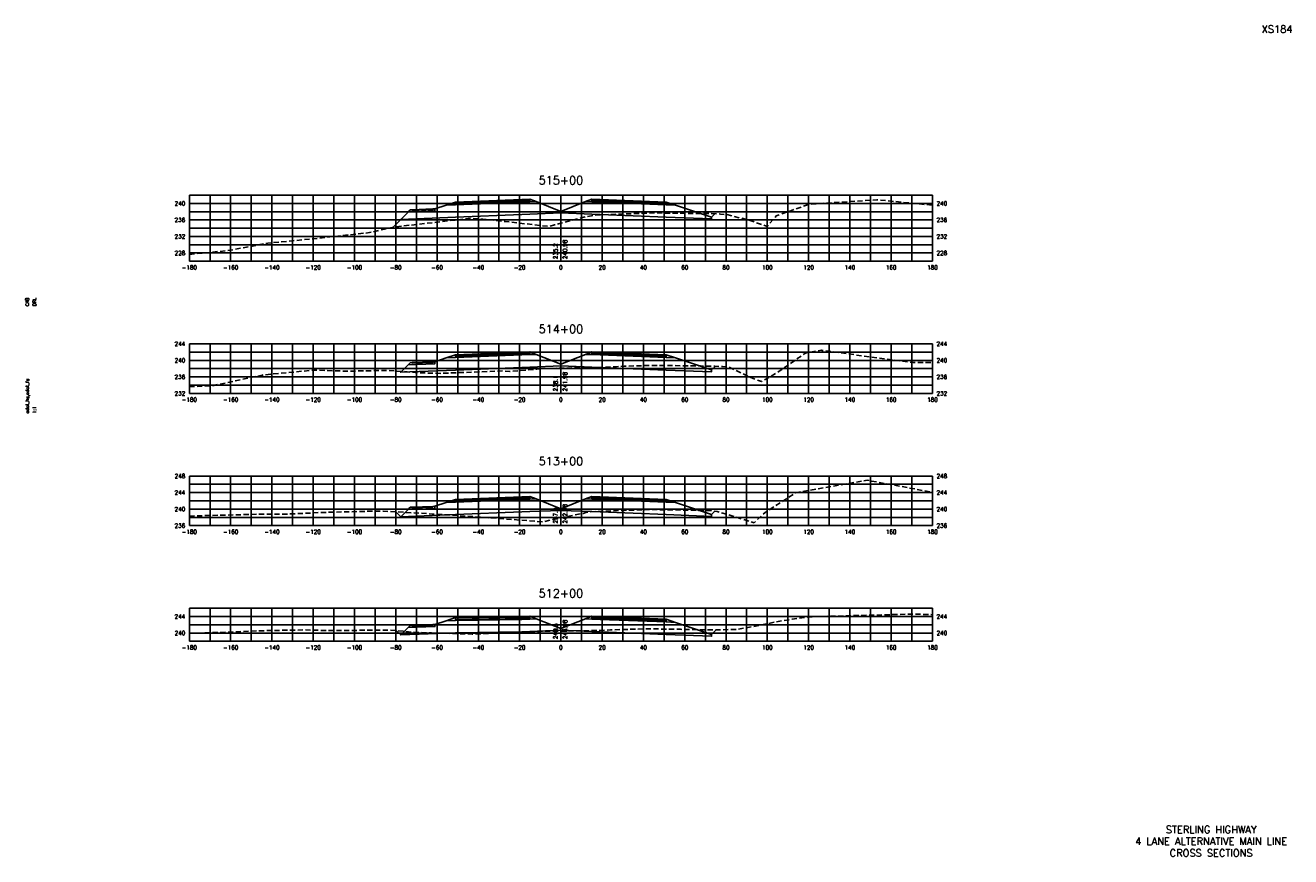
# Model space of a CAD drawing. Extents: x 37 to 9410, y 16 to 8218.
# Tile 83 of 110: x 8067 to 8680, y 3656 to 4058. Entities that reach past the tile are written whole.
import ezdxf
from ezdxf.enums import TextEntityAlignment as Align

# ---------------------------------------------------------------- set-up
doc = ezdxf.new("R2010")
doc.units = 0
doc.header["$LTSCALE"] = 20
doc.header["$MEASUREMENT"] = 0
doc.linetypes.add('HIDDEN_050%', pattern=[0.1875, 0.125, -0.0625])
for name, color, linetype in [('S-AT-TXT175', 6, 'Continuous'), ('S-AT-TXT80', 1, 'Continuous'), ('XDATUM', 3, 'Continuous'), ('XEG', 1, 'HIDDEN_050%'), ('XFG', 2, 'Continuous'), ('XGRID', 251, 'Continuous'), ('XGRIDT', 2, 'Continuous'), ('XREF-BORDER', 7, 'Continuous')]:
    doc.layers.add(name, color=color, linetype=linetype)
doc.styles.add('L100', font='simplex.shx', dxfattribs={"height": 2})
doc.styles.add('L175', font='ROMANSM.shx', dxfattribs={"height": 3.5})
doc.styles.add('L80', font='ROMANSM.shx', dxfattribs={"height": 1.6})

# ---------------------------------------------------------------- blocks, each defined once
blk = doc.blocks.new('03025_00_att1')
at = {"layer": 'S-AT-TXT175', "style": 'L175'}
for tag, p in [('NUM', (32.402, 20.822)), ('LINE1', (30.64, 1.444)), ('LINE2', (30.64, 1.161)), ('LINE3', (30.64, 0.877))]:
    blk.add_attdef(tag, text='', height=0.175, dxfattribs=at).set_placement(p, align=Align.CENTER)
at = {"layer": 'S-AT-TXT80', "style": 'L80'}
for tag, p in [('DESIGNED', (2.094, 14.201)), ('CHECKED', (2.265, 14.201)), ('DRAFTED', (2.436, 14.201)), ('PSCALE', (2.265, 11.605)), ('PCTB', (2.094, 11.605)), ('PVIEW', (2.436, 11.605))]:
    blk.add_attdef(tag, p, '', height=0.08, rotation=90, dxfattribs=at)

msp = doc.modelspace()

# ---------------------------------------------------------------- linework, layer by layer
at = {"layer": 'XDATUM', "flags": 128}
for points in [[(8244.59, 3960.41), (8248.46, 3964.28), (8275.05, 3965.34), (8307.05, 3966.62), (8311.05, 3966.78), (8326.05, 3967.38), (8341.05, 3966.78), (8345.05, 3966.62), (8377.05, 3965.34), (8399.05, 3964.46), (8399.05, 3965.35), (8400.73, 3967.04)], [(8248, 3890.74), (8248.46, 3890.28), (8275.05, 3891.34), (8307.05, 3892.62), (8311.05, 3892.78), (8326.05, 3893.38), (8341.05, 3892.78), (8345.05, 3892.62), (8377.05, 3891.34), (8399.05, 3890.46), (8399.05, 3891.35), (8400.88, 3893.18)], [(8246.08, 3822.66), (8248.46, 3820.28), (8275.05, 3821.34), (8307.05, 3822.62), (8311.05, 3822.78), (8326.05, 3823.38), (8341.05, 3822.78), (8345.05, 3822.62), (8377.05, 3821.34), (8399.05, 3820.46), (8399.05, 3821.35), (8400.7, 3823.01)], [(8246.4, 3765.12), (8248.46, 3763.05), (8275.05, 3764.12), (8307.05, 3764.62), (8311.05, 3764.78), (8326.05, 3765.38), (8341.05, 3764.78), (8345.05, 3764.62), (8377.05, 3763.34), (8399.05, 3762.46), (8399.05, 3763.35), (8401.27, 3765.57)]]:
    msp.add_lwpolyline(points, dxfattribs=at)
at = {"layer": 'XEG', "flags": 128}
for points in [[(8146.05, 3947.32), (8164.75, 3949.13), (8184.13, 3952.78), (8204.99, 3954.76), (8233.3, 3957.84), (8245.23, 3960.56), (8282.47, 3964.82), (8288.18, 3964.41), (8299.01, 3963.22), (8320.16, 3960.88), (8322.88, 3961.6), (8326.05, 3962.45), (8328.59, 3963.13), (8337.87, 3965.52), (8340.89, 3965.97), (8342.65, 3966.36), (8358.6, 3966.97), (8370.51, 3967.39), (8390.69, 3967.13), (8402.15, 3967.02), (8403.4, 3966.81), (8406.41, 3966.6), (8416.79, 3964), (8425.96, 3960.84), (8430.41, 3965.95), (8446.44, 3971.65), (8479.16, 3973.78), (8506.05, 3971.14)], [(8146.05, 3883.23), (8157.15, 3883.7), (8181.56, 3888.91), (8206.32, 3891.29), (8222.76, 3890.74), (8242.19, 3891.19), (8255.49, 3890.15), (8258.28, 3889.94), (8267.93, 3889.71), (8297.92, 3890.9), (8301.31, 3890.64), (8301.77, 3890.61), (8302.51, 3890.69), (8314.35, 3891.73), (8316.06, 3891.91), (8316.22, 3892.04), (8326.05, 3892.24), (8333.84, 3892.4), (8340.91, 3892.47), (8356.74, 3893.12), (8369.41, 3893.6), (8393.64, 3893.3), (8400.57, 3893.19), (8404.31, 3893.05), (8405.82, 3892.82), (8407.58, 3892.72), (8417.43, 3887.92), (8423.25, 3885.73), (8430.46, 3889.86), (8444.59, 3899.54), (8452.2, 3900.91), (8452.62, 3900.83), (8496.76, 3894.91), (8500.93, 3894.96), (8504.24, 3894.98), (8506.05, 3895)], [(8146.05, 3820.56), (8149.47, 3820.71), (8179.34, 3821.51), (8194.31, 3821.61), (8211.12, 3822.39), (8230.49, 3822.9), (8239.88, 3823.02), (8273.29, 3821.09), (8317.82, 3817.83), (8325.86, 3819.83), (8326.05, 3819.87), (8336.85, 3821.94), (8338.17, 3822.36), (8339.37, 3822.67), (8356.65, 3823.36), (8368.52, 3823.79), (8387.02, 3823.51), (8398.58, 3823.28), (8400.41, 3823.06), (8401.74, 3822.83), (8407.88, 3821.02), (8409.99, 3820.37), (8419.73, 3817.39), (8424.95, 3822.39), (8439.81, 3831.88), (8474.37, 3838), (8505.64, 3832.24), (8506.05, 3832.17)], [(8146.05, 3763.81), (8152.37, 3763.98), (8180.12, 3765.07), (8201.54, 3765.52), (8212, 3765.19), (8243.25, 3765.4), (8250.71, 3764.73), (8256.12, 3764.24), (8263.37, 3764.03), (8283.13, 3763.46), (8298.63, 3764.14), (8299.79, 3764.21), (8299.96, 3764.27), (8301.96, 3764.36), (8315.73, 3764.8), (8319.97, 3764.88), (8326.05, 3764.94), (8332.06, 3764.99), (8337.81, 3765.01), (8350.16, 3765.51), (8366.91, 3766.05), (8383.95, 3765.79), (8397.01, 3765.54), (8404, 3765.59), (8411.75, 3765.74), (8421.99, 3767.68), (8430.13, 3769.35), (8438.15, 3770.66), (8447.4, 3771.88), (8496.11, 3773.13), (8496.57, 3773.15), (8498.17, 3773.11), (8506.05, 3772.87)]]:
    msp.add_lwpolyline(points, dxfattribs=at)
at = {"layer": 'XFG', "flags": 128}
for points in [[(8326.05, 3968.12), (8314.1, 3972.91), (8311.05, 3972.78), (8307.05, 3972.62), (8275.05, 3971.34), (8270.48, 3971.16), (8265.05, 3969.35), (8265.05, 3968.35), (8252.01, 3967.83), (8248.46, 3964.28), (8275.05, 3965.34), (8307.05, 3966.62), (8311.05, 3966.78), (8326.05, 3967.38), (8326.05, 3968.12)], [(8311.05, 3973.12), (8307.05, 3972.96), (8275.05, 3971.68), (8275.05, 3972.68), (8270.48, 3971.16), (8275.05, 3971.34), (8307.05, 3972.62), (8311.05, 3972.78), (8314.1, 3972.91), (8311.05, 3974.12), (8311.05, 3973.12)], [(8311.05, 3974.12), (8307.05, 3973.96), (8275.05, 3972.68), (8275.05, 3972.34), (8307.05, 3973.62), (8311.05, 3973.78), (8311.05, 3974.12)], [(8311.05, 3973.78), (8307.05, 3973.62), (8275.05, 3972.34), (8275.05, 3971.68), (8307.05, 3972.96), (8311.05, 3973.12), (8311.05, 3973.78)], [(8326.05, 3968.12), (8338, 3972.91), (8341.05, 3972.78), (8345.05, 3972.62), (8377.05, 3971.34), (8381.62, 3971.16), (8399.05, 3965.35), (8399.05, 3964.46), (8377.05, 3965.34), (8345.05, 3966.62), (8341.05, 3966.78), (8326.05, 3967.38)], [(8341.05, 3974.12), (8338, 3972.91), (8341.05, 3972.78), (8345.05, 3972.62), (8377.05, 3971.34), (8381.62, 3971.16), (8377.05, 3972.68), (8377.05, 3971.68), (8345.05, 3972.96), (8341.05, 3973.12), (8341.05, 3974.12)], [(8341.05, 3974.12), (8341.05, 3973.78), (8345.05, 3973.62), (8377.05, 3972.34), (8377.05, 3972.68), (8345.05, 3973.96), (8341.05, 3974.12)], [(8341.05, 3973.78), (8341.05, 3973.12), (8345.05, 3972.96), (8377.05, 3971.68), (8377.05, 3972.34), (8345.05, 3973.62), (8341.05, 3973.78)], [(8265.05, 3969.35), (8264.05, 3969.31), (8264.05, 3968.97), (8254.05, 3968.57), (8254.05, 3968.91), (8253.05, 3968.87), (8252.01, 3967.83), (8265.05, 3968.35), (8265.05, 3969.35)], [(8264.05, 3969.31), (8254.05, 3968.91), (8254.05, 3968.57), (8264.05, 3968.97), (8264.05, 3969.31)], [(8399.05, 3965.35), (8399.05, 3965.35), (8400.73, 3967.04)], [(8248.46, 3964.28), (8248.46, 3964.28), (8244.59, 3960.41)], [(8311.05, 3899.12), (8307.05, 3898.96), (8275.05, 3897.68), (8275.05, 3898.68), (8270.48, 3897.16), (8275.05, 3897.34), (8307.05, 3898.62), (8311.05, 3898.78), (8314.1, 3898.91), (8311.05, 3900.12), (8311.05, 3899.12)], [(8311.05, 3900.12), (8307.05, 3899.96), (8275.05, 3898.68), (8275.05, 3898.34), (8307.05, 3899.62), (8311.05, 3899.78), (8311.05, 3900.12)], [(8311.05, 3899.78), (8307.05, 3899.62), (8275.05, 3898.34), (8275.05, 3897.68), (8307.05, 3898.96), (8311.05, 3899.12), (8311.05, 3899.78)], [(8341.05, 3900.12), (8338, 3898.91), (8341.05, 3898.78), (8345.05, 3898.62), (8377.05, 3897.34), (8381.62, 3897.16), (8377.05, 3898.68), (8377.05, 3897.68), (8345.05, 3898.96), (8341.05, 3899.12), (8341.05, 3900.12)], [(8341.05, 3900.12), (8341.05, 3899.78), (8345.05, 3899.62), (8377.05, 3898.34), (8377.05, 3898.68), (8345.05, 3899.96), (8341.05, 3900.12)], [(8341.05, 3899.78), (8341.05, 3899.12), (8345.05, 3898.96), (8377.05, 3897.68), (8377.05, 3898.34), (8345.05, 3899.62), (8341.05, 3899.78)], [(8326.05, 3894.12), (8314.1, 3898.91), (8311.05, 3898.78), (8307.05, 3898.62), (8275.05, 3897.34), (8270.48, 3897.16), (8265.05, 3895.35), (8265.05, 3894.35), (8252.01, 3893.83), (8248.46, 3890.28), (8275.05, 3891.34), (8307.05, 3892.62), (8311.05, 3892.78), (8326.05, 3893.38), (8326.05, 3894.12)], [(8265.05, 3895.35), (8264.05, 3895.31), (8264.05, 3894.97), (8254.05, 3894.57), (8254.05, 3894.91), (8253.05, 3894.87), (8252.01, 3893.83), (8265.05, 3894.35), (8265.05, 3895.35)], [(8264.05, 3895.31), (8254.05, 3894.91), (8254.05, 3894.57), (8264.05, 3894.97), (8264.05, 3895.31)], [(8326.05, 3894.12), (8338, 3898.91), (8341.05, 3898.78), (8345.05, 3898.62), (8377.05, 3897.34), (8381.62, 3897.16), (8399.05, 3891.35), (8399.05, 3890.46), (8377.05, 3891.34), (8345.05, 3892.62), (8341.05, 3892.78), (8326.05, 3893.38)], [(8399.05, 3891.35), (8399.05, 3891.35), (8400.88, 3893.18)], [(8248.46, 3890.28), (8248.46, 3890.28), (8248, 3890.74)], [(8326.05, 3824.12), (8314.1, 3828.91), (8311.05, 3828.78), (8307.05, 3828.62), (8275.05, 3827.34), (8270.48, 3827.16), (8265.05, 3825.35), (8265.05, 3824.35), (8252.01, 3823.83), (8248.46, 3820.28), (8275.05, 3821.34), (8307.05, 3822.62), (8311.05, 3822.78), (8326.05, 3823.38), (8326.05, 3824.12)], [(8311.05, 3829.12), (8307.05, 3828.96), (8275.05, 3827.68), (8275.05, 3828.68), (8270.48, 3827.16), (8275.05, 3827.34), (8307.05, 3828.62), (8311.05, 3828.78), (8314.1, 3828.91), (8311.05, 3830.12), (8311.05, 3829.12)], [(8311.05, 3830.12), (8307.05, 3829.96), (8275.05, 3828.68), (8275.05, 3828.34), (8307.05, 3829.62), (8311.05, 3829.78), (8311.05, 3830.12)], [(8311.05, 3829.78), (8307.05, 3829.62), (8275.05, 3828.34), (8275.05, 3827.68), (8307.05, 3828.96), (8311.05, 3829.12), (8311.05, 3829.78)], [(8326.05, 3824.12), (8338, 3828.91), (8341.05, 3828.78), (8345.05, 3828.62), (8377.05, 3827.34), (8381.62, 3827.16), (8399.05, 3821.35), (8399.05, 3820.46), (8377.05, 3821.34), (8345.05, 3822.62), (8341.05, 3822.78), (8326.05, 3823.38)], [(8341.05, 3830.12), (8338, 3828.91), (8341.05, 3828.78), (8345.05, 3828.62), (8377.05, 3827.34), (8381.62, 3827.16), (8377.05, 3828.68), (8377.05, 3827.68), (8345.05, 3828.96), (8341.05, 3829.12), (8341.05, 3830.12)], [(8341.05, 3830.12), (8341.05, 3829.78), (8345.05, 3829.62), (8377.05, 3828.34), (8377.05, 3828.68), (8345.05, 3829.96), (8341.05, 3830.12)], [(8341.05, 3829.78), (8341.05, 3829.12), (8345.05, 3828.96), (8377.05, 3827.68), (8377.05, 3828.34), (8345.05, 3829.62), (8341.05, 3829.78)], [(8248.46, 3820.28), (8248.46, 3820.28), (8246.08, 3822.66)], [(8265.05, 3825.35), (8264.05, 3825.31), (8264.05, 3824.97), (8254.05, 3824.57), (8254.05, 3824.91), (8253.05, 3824.87), (8252.01, 3823.83), (8265.05, 3824.35), (8265.05, 3825.35)], [(8264.05, 3825.31), (8254.05, 3824.91), (8254.05, 3824.57), (8264.05, 3824.97), (8264.05, 3825.31)], [(8399.05, 3821.35), (8399.05, 3821.35), (8400.7, 3823.01)], [(8326.05, 3766.12), (8314.1, 3770.91), (8311.05, 3770.78), (8307.05, 3770.62), (8275.05, 3770.12), (8270.48, 3769.94), (8265.05, 3768.12), (8265.05, 3767.12), (8252.01, 3766.6), (8248.46, 3763.05), (8275.05, 3764.12), (8307.05, 3764.62), (8311.05, 3764.78), (8326.05, 3765.38), (8326.05, 3766.12)], [(8311.05, 3771.12), (8307.05, 3770.96), (8275.05, 3770.46), (8275.05, 3771.46), (8270.48, 3769.94), (8275.05, 3770.12), (8307.05, 3770.62), (8311.05, 3770.78), (8314.1, 3770.91), (8311.05, 3772.12), (8311.05, 3771.12)], [(8311.05, 3772.12), (8307.05, 3771.96), (8275.05, 3771.46), (8275.05, 3771.12), (8307.05, 3771.62), (8311.05, 3771.78), (8311.05, 3772.12)], [(8311.05, 3771.78), (8307.05, 3771.62), (8275.05, 3771.12), (8275.05, 3770.46), (8307.05, 3770.96), (8311.05, 3771.12), (8311.05, 3771.78)], [(8326.05, 3766.12), (8338, 3770.91), (8341.05, 3770.78), (8345.05, 3770.62), (8377.05, 3769.34), (8381.62, 3769.16), (8399.05, 3763.35), (8399.05, 3762.46), (8377.05, 3763.34), (8345.05, 3764.62), (8341.05, 3764.78), (8326.05, 3765.38)], [(8341.05, 3772.12), (8338, 3770.91), (8341.05, 3770.78), (8345.05, 3770.62), (8377.05, 3769.34), (8381.62, 3769.16), (8377.05, 3770.68), (8377.05, 3769.68), (8345.05, 3770.96), (8341.05, 3771.12), (8341.05, 3772.12)], [(8341.05, 3772.12), (8341.05, 3771.78), (8345.05, 3771.62), (8377.05, 3770.34), (8377.05, 3770.68), (8345.05, 3771.96), (8341.05, 3772.12)], [(8341.05, 3771.78), (8341.05, 3771.12), (8345.05, 3770.96), (8377.05, 3769.68), (8377.05, 3770.34), (8345.05, 3771.62), (8341.05, 3771.78)], [(8248.46, 3763.05), (8248.46, 3763.05), (8246.4, 3765.12)], [(8265.05, 3768.12), (8264.05, 3768.08), (8264.05, 3767.74), (8254.05, 3767.34), (8254.05, 3767.68), (8253.05, 3767.64), (8252.01, 3766.6), (8265.05, 3767.12), (8265.05, 3768.12)], [(8264.05, 3768.08), (8254.05, 3767.68), (8254.05, 3767.34), (8264.05, 3767.74), (8264.05, 3768.08)], [(8399.05, 3763.35), (8399.05, 3763.35), (8401.27, 3765.57)]]:
    msp.add_lwpolyline(points, dxfattribs=at)
at = {"layer": 'XGRID'}
for p, q in [((8146.05, 3944), (8146.05, 3976)), ((8146.05, 3976), (8506.05, 3976)), ((8156.05, 3944), (8156.05, 3976)), ((8166.05, 3944), (8166.05, 3976)), ((8176.05, 3944), (8176.05, 3976)), ((8186.05, 3944), (8186.05, 3976)), ((8196.05, 3944), (8196.05, 3976)), ((8206.05, 3944), (8206.05, 3976)), ((8216.05, 3944), (8216.05, 3976)), ((8226.05, 3944), (8226.05, 3976)), ((8236.05, 3944), (8236.05, 3976)), ((8246.05, 3944), (8246.05, 3976)), ((8256.05, 3944), (8256.05, 3976)), ((8266.05, 3944), (8266.05, 3976)), ((8276.05, 3944), (8276.05, 3976)), ((8286.05, 3944), (8286.05, 3976)), ((8296.05, 3944), (8296.05, 3976)), ((8306.05, 3944), (8306.05, 3976)), ((8316.05, 3944), (8316.05, 3976)), ((8326.05, 3944), (8326.05, 3976)), ((8336.05, 3944), (8336.05, 3976)), ((8346.05, 3944), (8346.05, 3976)), ((8356.05, 3944), (8356.05, 3976)), ((8366.05, 3944), (8366.05, 3976)), ((8376.05, 3944), (8376.05, 3976)), ((8386.05, 3944), (8386.05, 3976)), ((8396.05, 3944), (8396.05, 3976)), ((8406.05, 3944), (8406.05, 3976)), ((8416.05, 3944), (8416.05, 3976)), ((8426.05, 3944), (8426.05, 3976)), ((8436.05, 3944), (8436.05, 3976)), ((8446.05, 3944), (8446.05, 3976)), ((8456.05, 3944), (8456.05, 3976)), ((8466.05, 3944), (8466.05, 3976)), ((8476.05, 3944), (8476.05, 3976)), ((8486.05, 3944), (8486.05, 3976)), ((8496.05, 3944), (8496.05, 3976)), ((8506.05, 3944), (8506.05, 3976)), ((8146.05, 3972), (8506.05, 3972)), ((8146.05, 3968), (8506.05, 3968)), ((8146.05, 3964), (8506.05, 3964)), ((8146.05, 3960), (8506.05, 3960)), ((8146.05, 3956), (8506.05, 3956)), ((8146.05, 3952), (8506.05, 3952)), ((8146.05, 3948), (8506.05, 3948)), ((8146.05, 3944), (8506.05, 3944)), ((8146.05, 3880), (8146.05, 3904)), ((8146.05, 3904), (8506.05, 3904)), ((8146.05, 3900), (8506.05, 3900)), ((8156.05, 3880), (8156.05, 3904)), ((8166.05, 3880), (8166.05, 3904)), ((8176.05, 3880), (8176.05, 3904)), ((8186.05, 3880), (8186.05, 3904)), ((8196.05, 3880), (8196.05, 3904)), ((8206.05, 3880), (8206.05, 3904)), ((8216.05, 3880), (8216.05, 3904)), ((8226.05, 3880), (8226.05, 3904)), ((8236.05, 3880), (8236.05, 3904)), ((8246.05, 3880), (8246.05, 3904)), ((8256.05, 3880), (8256.05, 3904)), ((8266.05, 3880), (8266.05, 3904)), ((8276.05, 3880), (8276.05, 3904)), ((8286.05, 3880), (8286.05, 3904)), ((8296.05, 3880), (8296.05, 3904)), ((8306.05, 3880), (8306.05, 3904)), ((8316.05, 3880), (8316.05, 3904)), ((8326.05, 3880), (8326.05, 3904)), ((8336.05, 3880), (8336.05, 3904)), ((8346.05, 3880), (8346.05, 3904)), ((8356.05, 3880), (8356.05, 3904)), ((8366.05, 3880), (8366.05, 3904)), ((8376.05, 3880), (8376.05, 3904)), ((8386.05, 3880), (8386.05, 3904)), ((8396.05, 3880), (8396.05, 3904)), ((8406.05, 3880), (8406.05, 3904)), ((8416.05, 3880), (8416.05, 3904)), ((8426.05, 3880), (8426.05, 3904)), ((8436.05, 3880), (8436.05, 3904)), ((8446.05, 3880), (8446.05, 3904)), ((8456.05, 3880), (8456.05, 3904)), ((8466.05, 3880), (8466.05, 3904)), ((8476.05, 3880), (8476.05, 3904)), ((8486.05, 3880), (8486.05, 3904)), ((8496.05, 3880), (8496.05, 3904)), ((8506.05, 3880), (8506.05, 3904)), ((8146.05, 3896), (8506.05, 3896)), ((8146.05, 3892), (8506.05, 3892)), ((8146.05, 3888), (8506.05, 3888)), ((8146.05, 3884), (8506.05, 3884)), ((8146.05, 3880), (8506.05, 3880)), ((8146.05, 3816), (8146.05, 3840)), ((8146.05, 3840), (8506.05, 3840)), ((8156.05, 3816), (8156.05, 3840)), ((8166.05, 3816), (8166.05, 3840)), ((8176.05, 3816), (8176.05, 3840)), ((8186.05, 3816), (8186.05, 3840)), ((8196.05, 3816), (8196.05, 3840)), ((8206.05, 3816), (8206.05, 3840)), ((8216.05, 3816), (8216.05, 3840)), ((8226.05, 3816), (8226.05, 3840)), ((8236.05, 3816), (8236.05, 3840)), ((8246.05, 3816), (8246.05, 3840)), ((8256.05, 3816), (8256.05, 3840)), ((8266.05, 3816), (8266.05, 3840)), ((8276.05, 3816), (8276.05, 3840)), ((8286.05, 3816), (8286.05, 3840)), ((8296.05, 3816), (8296.05, 3840)), ((8306.05, 3816), (8306.05, 3840)), ((8316.05, 3816), (8316.05, 3840)), ((8326.05, 3816), (8326.05, 3840)), ((8336.05, 3816), (8336.05, 3840)), ((8346.05, 3816), (8346.05, 3840)), ((8356.05, 3816), (8356.05, 3840)), ((8366.05, 3816), (8366.05, 3840)), ((8376.05, 3816), (8376.05, 3840)), ((8386.05, 3816), (8386.05, 3840)), ((8396.05, 3816), (8396.05, 3840)), ((8406.05, 3816), (8406.05, 3840)), ((8416.05, 3816), (8416.05, 3840)), ((8426.05, 3816), (8426.05, 3840)), ((8436.05, 3816), (8436.05, 3840)), ((8446.05, 3816), (8446.05, 3840)), ((8456.05, 3816), (8456.05, 3840)), ((8466.05, 3816), (8466.05, 3840)), ((8476.05, 3816), (8476.05, 3840)), ((8486.05, 3816), (8486.05, 3840)), ((8496.05, 3816), (8496.05, 3840)), ((8506.05, 3816), (8506.05, 3840)), ((8146.05, 3836), (8506.05, 3836)), ((8146.05, 3832), (8506.05, 3832)), ((8146.05, 3828), (8506.05, 3828)), ((8146.05, 3824), (8506.05, 3824)), ((8146.05, 3820), (8506.05, 3820)), ((8146.05, 3816), (8506.05, 3816)), ((8146.05, 3760), (8146.05, 3776)), ((8146.05, 3776), (8506.05, 3776)), ((8146.05, 3772), (8506.05, 3772)), ((8156.05, 3760), (8156.05, 3776)), ((8166.05, 3760), (8166.05, 3776)), ((8176.05, 3760), (8176.05, 3776)), ((8186.05, 3760), (8186.05, 3776)), ((8196.05, 3760), (8196.05, 3776)), ((8206.05, 3760), (8206.05, 3776)), ((8216.05, 3760), (8216.05, 3776)), ((8226.05, 3760), (8226.05, 3776)), ((8236.05, 3760), (8236.05, 3776)), ((8246.05, 3760), (8246.05, 3776)), ((8256.05, 3760), (8256.05, 3776)), ((8266.05, 3760), (8266.05, 3776)), ((8276.05, 3760), (8276.05, 3776)), ((8286.05, 3760), (8286.05, 3776)), ((8296.05, 3760), (8296.05, 3776)), ((8306.05, 3760), (8306.05, 3776)), ((8316.05, 3760), (8316.05, 3776)), ((8326.05, 3760), (8326.05, 3776)), ((8336.05, 3760), (8336.05, 3776)), ((8346.05, 3760), (8346.05, 3776)), ((8356.05, 3760), (8356.05, 3776)), ((8366.05, 3760), (8366.05, 3776)), ((8376.05, 3760), (8376.05, 3776)), ((8386.05, 3760), (8386.05, 3776)), ((8396.05, 3760), (8396.05, 3776)), ((8406.05, 3760), (8406.05, 3776)), ((8416.05, 3760), (8416.05, 3776)), ((8426.05, 3760), (8426.05, 3776)), ((8436.05, 3760), (8436.05, 3776)), ((8446.05, 3760), (8446.05, 3776)), ((8456.05, 3760), (8456.05, 3776)), ((8466.05, 3760), (8466.05, 3776)), ((8476.05, 3760), (8476.05, 3776)), ((8486.05, 3760), (8486.05, 3776)), ((8496.05, 3760), (8496.05, 3776)), ((8506.05, 3760), (8506.05, 3776)), ((8146.05, 3768), (8506.05, 3768)), ((8146.05, 3764), (8506.05, 3764)), ((8146.05, 3760), (8506.05, 3760))]:
    msp.add_line(p, q, dxfattribs=at)

# ---------------------------------------------------------------- block references
at = {"layer": 'XREF-BORDER'}
ref = msp.add_blockref('03025_00_att1', (8026.45, 3638.23), dxfattribs=dict(at, xscale=20, yscale=20, zscale=20))
ref.add_attrib('LINE1', 'STERLING HIGHWAY', dxfattribs={"layer": 'S-AT-TXT175', "height": 3.5, "style": 'L175'}).set_placement((8641.07, 3667.1), align=Align.CENTER)
ref.add_attrib('LINE2', '4 LANE ALTERNATIVE MAIN LINE', dxfattribs={"layer": 'S-AT-TXT175', "height": 3.5, "style": 'L175'}).set_placement((8641.07, 3661.44), align=Align.CENTER)
ref.add_attrib('LINE3', 'CROSS SECTIONS', dxfattribs={"layer": 'S-AT-TXT175', "height": 3.5, "style": 'L175'}).set_placement((8641.07, 3655.77), align=Align.CENTER)
ref.add_attrib('NUM', 'XS184', dxfattribs={"layer": 'S-AT-TXT175', "height": 3.5, "style": 'L175'}).set_placement((8673, 4054.66), align=Align.CENTER)
ref.add_attrib('DESIGNED', 'CAB', (8068.34, 3922.25), dxfattribs={"layer": 'S-AT-TXT80', "height": 1.6, "rotation": 90, "style": 'L80'})
ref.add_attrib('CHECKED', 'DRL', (8071.75, 3922.25), dxfattribs={"layer": 'S-AT-TXT80', "height": 1.6, "rotation": 90, "style": 'L80'})
ref.add_attrib('PCTB', 'adot_hs,adot_fs', (8068.34, 3870.32), dxfattribs={"layer": 'S-AT-TXT80', "height": 1.6, "rotation": 90, "style": 'L80'})
ref.add_attrib('PSCALE', '1:1', (8071.75, 3870.32), dxfattribs={"layer": 'S-AT-TXT80', "height": 1.6, "rotation": 90, "style": 'L80'})

# ---------------------------------------------------------------- texts
at = {"layer": 'XGRIDT', "style": 'L100'}
for s, p in [('515+00', (8326.05, 3980)), ('514+00', (8326.05, 3908)), ('513+00', (8326.05, 3844)), ('512+00', (8326.05, 3780))]:
    msp.add_text(s, height=4, dxfattribs=at).set_placement(p, align=Align.BOTTOM_CENTER)
for s, p in [('240', (8144.05, 3972)), ('236', (8144.05, 3964)), ('232', (8144.05, 3956)), ('228', (8144.05, 3948)), ('244', (8144.05, 3904)), ('240', (8144.05, 3896)), ('236', (8144.05, 3888)), ('232', (8144.05, 3880)), ('248', (8144.05, 3840)), ('244', (8144.05, 3832)), ('240', (8144.05, 3824)), ('236', (8144.05, 3816)), ('244', (8144.05, 3772)), ('240', (8144.05, 3764))]:
    msp.add_text(s, height=2, dxfattribs=at).set_placement(p, align=Align.MIDDLE_RIGHT)
for s, p in [('240', (8508.05, 3972)), ('236', (8508.05, 3964)), ('232', (8508.05, 3956)), ('228', (8508.05, 3948)), ('244', (8508.05, 3904)), ('240', (8508.05, 3896)), ('236', (8508.05, 3888)), ('232', (8508.05, 3880)), ('248', (8508.05, 3840)), ('244', (8508.05, 3832)), ('240', (8508.05, 3824)), ('236', (8508.05, 3816)), ('244', (8508.05, 3772)), ('240', (8508.05, 3764))]:
    msp.add_text(s, height=2, dxfattribs=at).set_placement(p, align=Align.MIDDLE_LEFT)
for s, p in [('235.2', (8325.05, 3945)), ('238.1', (8325.05, 3881)), ('237.9', (8325.05, 3817)), ('240.5', (8325.05, 3761))]:
    msp.add_text(s, height=2, rotation=90, dxfattribs=at).set_placement(p, align=Align.BOTTOM_LEFT)
for s, p in [('240.98', (8327.05, 3945)), ('241.98', (8327.05, 3881)), ('242.98', (8327.05, 3817)), ('243.98', (8327.05, 3761))]:
    msp.add_text(s, height=2, rotation=90, dxfattribs=at).set_placement(p, align=Align.TOP_LEFT)
for s, p in [('-180', (8146.05, 3942)), ('-160', (8166.05, 3942)), ('-140', (8186.05, 3942)), ('-120', (8206.05, 3942)), ('-100', (8226.05, 3942)), ('-80', (8246.05, 3942)), ('-60', (8266.05, 3942)), ('-40', (8286.05, 3942)), ('-20', (8306.05, 3942)), ('0', (8326.05, 3942)), ('20', (8346.05, 3942)), ('40', (8366.05, 3942)), ('60', (8386.05, 3942)), ('80', (8406.05, 3942)), ('100', (8426.05, 3942)), ('120', (8446.05, 3942)), ('140', (8466.05, 3942)), ('160', (8486.05, 3942)), ('180', (8506.05, 3942)), ('-180', (8146.05, 3878)), ('-160', (8166.05, 3878)), ('-140', (8186.05, 3878)), ('-120', (8206.05, 3878)), ('-100', (8226.05, 3878)), ('-80', (8246.05, 3878)), ('-60', (8266.05, 3878)), ('-40', (8286.05, 3878)), ('-20', (8306.05, 3878)), ('0', (8326.05, 3878)), ('20', (8346.05, 3878)), ('40', (8366.05, 3878)), ('60', (8386.05, 3878)), ('80', (8406.05, 3878)), ('100', (8426.05, 3878)), ('120', (8446.05, 3878)), ('140', (8466.05, 3878)), ('160', (8486.05, 3878)), ('180', (8506.05, 3878)), ('-180', (8146.05, 3814)), ('-160', (8166.05, 3814)), ('-140', (8186.05, 3814)), ('-120', (8206.05, 3814)), ('-100', (8226.05, 3814)), ('-80', (8246.05, 3814)), ('-60', (8266.05, 3814)), ('-40', (8286.05, 3814)), ('-20', (8306.05, 3814)), ('0', (8326.05, 3814)), ('20', (8346.05, 3814)), ('40', (8366.05, 3814)), ('60', (8386.05, 3814)), ('80', (8406.05, 3814)), ('100', (8426.05, 3814)), ('120', (8446.05, 3814)), ('140', (8466.05, 3814)), ('160', (8486.05, 3814)), ('180', (8506.05, 3814)), ('-180', (8146.05, 3758)), ('-160', (8166.05, 3758)), ('-140', (8186.05, 3758)), ('-120', (8206.05, 3758)), ('-100', (8226.05, 3758)), ('-80', (8246.05, 3758)), ('-60', (8266.05, 3758)), ('-40', (8286.05, 3758)), ('-20', (8306.05, 3758)), ('0', (8326.05, 3758)), ('20', (8346.05, 3758)), ('40', (8366.05, 3758)), ('60', (8386.05, 3758)), ('80', (8406.05, 3758)), ('100', (8426.05, 3758)), ('120', (8446.05, 3758)), ('140', (8466.05, 3758)), ('160', (8486.05, 3758)), ('180', (8506.05, 3758))]:
    msp.add_text(s, height=2, dxfattribs=at).set_placement(p, align=Align.TOP_CENTER)

doc.saveas('drawing.dxf')
